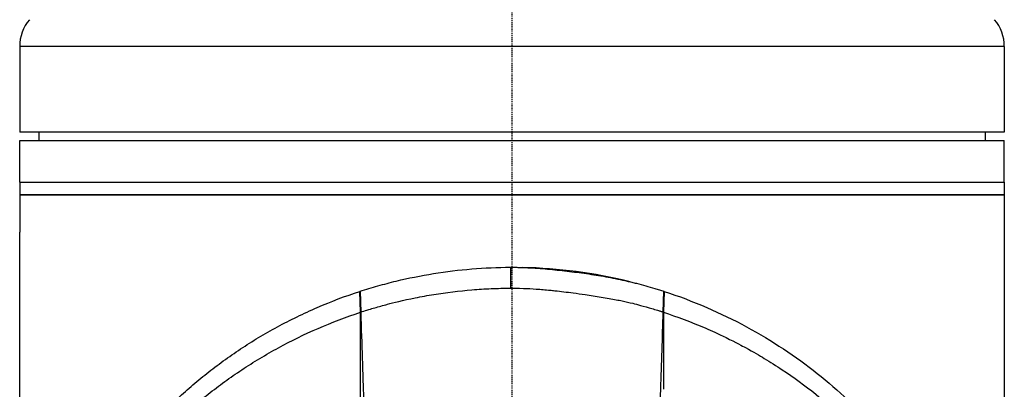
# Model space of a CAD drawing. Header units: millimetres. Extents: x 0 to 5219, y 0 to 2970.
# Tile 177 of 237: x 2734 to 2852, y 1595 to 1639. Entities that reach past the tile are written whole.
import ezdxf

# ---------------------------------------------------------------- set-up
doc = ezdxf.new("R2010")
doc.units = ezdxf.units.MM
doc.header["$LTSCALE"] = 0.2
doc.linetypes.add('CENTER2', pattern=[1.125, 0.75, -0.125, 0.125, -0.125])
doc.layers.add('02_Center Line', color=1, linetype='CENTER2')

# ---------------------------------------------------------------- blocks, each defined once
blk = doc.blocks.new('A$C04a8e599')
for p, q in [((59, 895.14), (-59, 895.14)), ((-59, 895.14), (-59, 884.9)), ((59, 895.14), (59, 884.9)), ((59, 884.9), (-59, 884.9)), ((-59, 883.9), (59, 883.9)), ((-59, 878.9), (-59, 883.9)), ((-56.7, 884.9), (-56.71, 883.9)), ((56.7, 884.9), (56.71, 883.9)), ((59, 878.9), (59, 883.9)), ((-59, 878.9), (59, 878.9)), ((-59, 878.9), (59, 878.9)), ((-59, 878.9), (-59, 877.4)), ((59, 878.9), (59, 877.4)), ((59, 877.4), (-59, 877.4)), ((-59, 877.4), (-59, 872.9)), ((-59, 877.4), (59, 877.4)), ((59, 877.4), (59, 872.9)), ((-59, 829.7), (-59, 872.9)), ((59, 872.9), (59, 809.7)), ((-0.18, 868.71), (-0.17, 866.22)), ((-18.21, 865.84), (-18.23, 865.83)), ((-18.15, 863.33), (-18.23, 865.83)), ((-18.21, 865.84), (-18.13, 863.35)), ((18.13, 863.35), (18.2, 865.84)), ((18.22, 865.83), (18.14, 863.33)), ((18.22, 865.83), (18.2, 865.84)), ((18.13, 863.35), (18.14, 863.33))]:
    blk.add_line(p, q)
for centre, radius, start, end in [((-54, 895.14), 5, 140, 180), ((54, 895.14), 5, 0, 40), ((0, 809.7), 59, 76.2705, 88.7519)]:
    blk.add_arc(centre, radius, start, end)
for points, knots in [([(-18.21, 865.84), (-17.86, 865.95), (-17.5, 866.07), (-17.15, 866.17), (-16.79, 866.28), (-16.43, 866.38), (-16.07, 866.48), (-15.71, 866.58), (-15.35, 866.68), (-14.98, 866.78), (-14.62, 866.88), (-14.25, 866.97), (-13.89, 867.06), (-12.42, 867.41), (-10.92, 867.71), (-9.41, 867.95), (-7.89, 868.2), (-6.36, 868.39), (-4.82, 868.51), (-3.28, 868.64), (-1.73, 868.71), (-0.18, 868.71)], [-1, -1, -1, -1, -0.9375, -0.9375, -0.9375, -0.875, -0.875, -0.875, -0.8125, -0.8125, -0.8125, -0.75, -0.75, -0.75, -0.5, -0.5, -0.5, -0.25, -0.25, -0.25, 0, 0, 0, 0]), ([(-0.18, 868.71), (0.02, 868.71), (0.22, 868.71), (0.42, 868.71), (0.61, 868.71), (0.81, 868.7), (1.01, 868.69), (1.4, 868.68), (1.8, 868.67), (2.19, 868.65), (2.98, 868.6), (3.76, 868.55), (4.55, 868.47), (5.33, 868.4), (6.11, 868.31), (6.89, 868.22), (7.67, 868.12), (8.44, 868.02), (9.22, 867.91), (9.99, 867.79), (10.76, 867.67), (11.52, 867.53), (12.29, 867.39), (13.05, 867.23), (13.8, 867.06), (13.99, 867.02), (14.17, 866.97), (14.36, 866.93), (14.55, 866.88), (14.73, 866.84), (14.92, 866.79), (15.29, 866.69), (15.66, 866.59), (16.02, 866.49), (16.39, 866.39), (16.76, 866.28), (17.12, 866.17), (17.3, 866.12), (17.48, 866.06), (17.66, 866.01), (17.84, 865.95), (18.02, 865.89), (18.2, 865.84)], [-1, -1, -1, -1, -0.96875, -0.96875, -0.96875, -0.9375, -0.9375, -0.9375, -0.875, -0.875, -0.875, -0.75, -0.75, -0.75, -0.625, -0.625, -0.625, -0.5, -0.5, -0.5, -0.375, -0.375, -0.375, -0.25, -0.25, -0.25, -0.21875, -0.21875, -0.21875, -0.1875, -0.1875, -0.1875, -0.125, -0.125, -0.125, -0.0625, -0.0625, -0.0625, -0.03125, -0.03125, -0.03125, 0, 0, 0, 0]), ([(-18.13, 863.35), (-17.88, 863.43), (-17.64, 863.51), (-17.11, 863.67), (-16.8, 863.76), (-16.15, 863.95), (-15.64, 864.09), (-15.03, 864.26), (-14.96, 864.28), (-14.24, 864.47), (-13.06, 864.76), (-10.87, 865.2), (-10.13, 865.34), (-7.87, 865.7), (-6.34, 865.89), (-4.03, 866.08), (-3.26, 866.12), (-1.72, 866.19), (-0.95, 866.21), (-0.17, 866.22)], [-1.925983, -1.925983, -1.925983, -1.925983, -1.875869, -1.875869, -1.820686, -1.820686, -1.653095, -1.653095, -1.624088, -1.624088, -1.164895, -1.164895, -0.929585, -0.929585, -0.463526, -0.463526, -0.231599, -0.231599, 0, 0, 0, 0]), ([(-0.17, 866.22), (0.17, 866.22), (0.74, 866.21), (1.88, 866.17), (2.4, 866.14), (2.91, 866.11)], [-0.3421384, -0.3421384, -0.3421384, -0.3421384, -0.1542602, -0.1542602, -0.0000058, -0.0000058, -0.0000058, -0.0000058]), ([(-49.17, 842.32), (-47.53, 844.79), (-45.67, 847.19), (-43.58, 849.49), (-43.06, 850.06), (-42.52, 850.63), (-41.96, 851.19), (-41.41, 851.75), (-40.84, 852.3), (-40.26, 852.84), (-39.97, 853.11), (-39.67, 853.38), (-39.37, 853.65), (-39.07, 853.92), (-38.77, 854.19), (-38.46, 854.45), (-38.16, 854.71), (-37.84, 854.97), (-37.53, 855.23), (-37.22, 855.49), (-36.9, 855.75), (-36.58, 856), (-35.93, 856.51), (-35.27, 857.01), (-34.6, 857.5), (-33.92, 857.99), (-33.23, 858.47), (-32.53, 858.93), (-31.82, 859.4), (-31.1, 859.86), (-30.37, 860.3), (-29.63, 860.74), (-28.88, 861.17), (-28.11, 861.58), (-26.58, 862.41), (-24.98, 863.19), (-23.33, 863.9), (-21.68, 864.61), (-19.98, 865.26), (-18.23, 865.83)], [-1, -1, -1, -1, -0.75, -0.75, -0.75, -0.6875, -0.6875, -0.6875, -0.625, -0.625, -0.625, -0.59375, -0.59375, -0.59375, -0.5625, -0.5625, -0.5625, -0.53125, -0.53125, -0.53125, -0.5, -0.5, -0.5, -0.4375, -0.4375, -0.4375, -0.375, -0.375, -0.375, -0.3125, -0.3125, -0.3125, -0.25, -0.25, -0.25, -0.125, -0.125, -0.125, 0, 0, 0, 0]), ([(2.91, 866.11), (3.46, 866.07), (4.01, 866.02), (4.75, 865.95), (4.93, 865.93), (5.86, 865.83), (6.61, 865.74), (7.8, 865.58), (8.28, 865.51), (9.41, 865.35), (10.06, 865.25), (11.02, 865.09), (11.34, 865.03), (11.93, 864.93), (12.21, 864.88), (12.73, 864.78), (12.97, 864.73), (13.64, 864.59), (14.06, 864.5), (14.76, 864.33), (15.09, 864.24), (15.83, 864.03), (16.32, 863.9), (16.97, 863.71), (17.22, 863.64), (17.57, 863.53), (17.72, 863.48), (17.9, 863.42), (18.01, 863.39), (18.13, 863.35)], [0, 0, 0, 0, 0.166671, 0.166671, 0.221871, 0.221871, 0.444489, 0.444489, 0.598255, 0.598255, 0.802929, 0.802929, 0.904924, 0.904924, 0.994423, 0.994423, 1.072733, 1.072733, 1.212093, 1.212093, 1.315259, 1.315259, 1.467472, 1.467472, 1.537706, 1.537706, 1.574978, 1.574978, 1.639288, 1.639288, 1.639288, 1.639288]), ([(18.22, 865.83), (19.98, 865.26), (21.68, 864.61), (23.33, 863.9), (24.98, 863.19), (26.57, 862.42), (28.11, 861.59), (31.18, 859.93), (34, 858.04), (36.57, 856.01), (39.15, 853.97), (41.48, 851.78), (43.58, 849.49), (45.67, 847.19), (47.53, 844.79), (49.17, 842.32)], [-1, -1, -1, -1, -0.875, -0.875, -0.875, -0.75, -0.75, -0.75, -0.5, -0.5, -0.5, -0.25, -0.25, -0.25, 0, 0, 0, 0]), ([(-48.93, 839.9), (-47.3, 842.36), (-45.45, 844.75), (-43.37, 847.04), (-42.85, 847.61), (-42.31, 848.18), (-41.76, 848.73), (-41.21, 849.29), (-40.64, 849.84), (-40.06, 850.38), (-39.77, 850.65), (-39.48, 850.92), (-39.18, 851.19), (-38.88, 851.45), (-38.58, 851.71), (-38.28, 851.98), (-37.97, 852.24), (-37.66, 852.5), (-37.35, 852.76), (-37.04, 853.02), (-36.72, 853.28), (-36.4, 853.53), (-35.76, 854.04), (-35.1, 854.53), (-34.43, 855.02), (-33.76, 855.5), (-33.08, 855.98), (-32.37, 856.44), (-31.67, 856.91), (-30.96, 857.36), (-30.22, 857.8), (-29.49, 858.24), (-28.74, 858.67), (-27.98, 859.08), (-26.46, 859.91), (-24.87, 860.69), (-23.23, 861.39), (-21.58, 862.1), (-19.89, 862.76), (-18.15, 863.33)], [0, 0, 0, 0, 0.25, 0.25, 0.25, 0.3125, 0.3125, 0.3125, 0.375, 0.375, 0.375, 0.40625, 0.40625, 0.40625, 0.4375, 0.4375, 0.4375, 0.46875, 0.46875, 0.46875, 0.5, 0.5, 0.5, 0.5625, 0.5625, 0.5625, 0.625, 0.625, 0.625, 0.6875, 0.6875, 0.6875, 0.75, 0.75, 0.75, 0.875, 0.875, 0.875, 1, 1, 1, 1]), ([(-18.14, 840.09), (-18.14, 841.01), (-18.14, 841.94), (-18.14, 842.88), (-18.14, 842.93), (-18.14, 842.98), (-18.14, 843.03), (-18.15, 843.93), (-18.15, 844.83), (-18.15, 845.73), (-18.15, 845.82), (-18.15, 845.92), (-18.15, 846.01), (-18.15, 846.89), (-18.15, 847.76), (-18.15, 848.64), (-18.15, 848.76), (-18.15, 848.89), (-18.15, 849.02), (-18.15, 849.88), (-18.15, 850.74), (-18.15, 851.6), (-18.15, 851.74), (-18.15, 851.89), (-18.15, 852.04), (-18.15, 852.89), (-18.15, 853.74), (-18.15, 854.6), (-18.15, 854.63), (-18.15, 854.67), (-18.15, 854.7), (-18.15, 855.68), (-18.15, 856.65), (-18.15, 857.62), (-18.15, 859.53), (-18.15, 861.44), (-18.15, 863.33)], [0, 0, 0, 0, 0.1206948, 0.1206948, 0.1206948, 0.1274688, 0.1274688, 0.1274688, 0.2438816, 0.2438816, 0.2438816, 0.256112, 0.256112, 0.256112, 0.3692231, 0.3692231, 0.3692231, 0.3854414, 0.3854414, 0.3854414, 0.4964218, 0.4964218, 0.4964218, 0.5152549, 0.5152549, 0.5152549, 0.6251524, 0.6251524, 0.6251524, 0.6298026, 0.6298026, 0.6298026, 0.7550606, 0.7550606, 0.7550606, 1, 1, 1, 1]), ([(-18.13, 863.35), (-18.07, 861.39), (-18, 859.52), (-17.94, 857.74), (-17.91, 856.53), (-17.87, 855.35), (-17.83, 854.2), (-17.81, 853.5), (-17.79, 852.82), (-17.77, 852.15), (-17.71, 850.21), (-17.66, 848.35), (-17.61, 846.56), (-17.59, 845.65), (-17.57, 844.72), (-17.54, 843.78), (-17.53, 843.32), (-17.52, 842.86), (-17.5, 842.39), (-17.49, 841.93), (-17.47, 841.57), (-17.47, 841.28), (-17.46, 841.18), (-17.46, 841.08), (-17.46, 841)], [0, 0, 0, 0, 0.25, 0.25, 0.25, 0.4058701, 0.4058701, 0.4058701, 0.5, 0.5, 0.5, 0.75, 0.75, 0.75, 0.875, 0.875, 0.875, 0.9375, 0.9375, 0.9375, 0.9829974, 0.9829974, 0.9829974, 0.9999998, 0.9999998, 0.9999998, 0.9999998]), ([(17.83, 854.13), (17.88, 855.66), (17.93, 857.19), (18.03, 860.27), (18.08, 861.81), (18.13, 863.35)], [0.0000004, 0.0000004, 0.0000004, 0.0000004, 0.4665484, 0.4665484, 0.9319989, 0.9319989, 0.9319989, 0.9319989]), ([(18.14, 863.33), (19.75, 862.81), (21.45, 862.17), (23.23, 861.41), (23.85, 861.14), (24.67, 860.77), (25.65, 860.3), (26.87, 859.7), (27.63, 859.29), (27.98, 859.1), (28.95, 858.57), (29.69, 858.13), (30.22, 857.81), (30.95, 857.37), (31.67, 856.92), (32.37, 856.45), (33.78, 855.52), (35.12, 854.55), (36.4, 853.53), (36.44, 853.5), (36.45, 853.49), (36.47, 853.47), (37.27, 852.84), (38.51, 851.83), (40.06, 850.38), (41.57, 848.98), (42.63, 847.84), (43.36, 847.04), (43.4, 847), (43.46, 846.93), (43.51, 846.87), (45.41, 844.78), (47.23, 842.45), (48.93, 839.9)], [-1, -1, -1, -1, -0.875, -0.875, -0.875, -0.8125, -0.8125, -0.8125, -0.75, -0.75, -0.75, -0.6875, -0.6875, -0.6875, -0.625, -0.625, -0.625, -0.5000062, -0.5000062, -0.5000062, -0.4961503, -0.4961503, -0.4961503, -0.375, -0.375, -0.375, -0.2500563, -0.2500563, -0.2500563, -0.243637, -0.243637, -0.243637, 0, 0, 0, 0]), ([(17.49, 842.08), (17.52, 843.07), (17.55, 844.06), (17.6, 846.03), (17.62, 847.02), (17.71, 850.05), (17.77, 852.09), (17.83, 854.13)], [0.000002, 0.000002, 0.000002, 0.000002, 0.303764, 0.303764, 0.607969, 0.607969, 1.235162, 1.235162, 1.235162, 1.235162])]:
    blk.add_open_spline(points, degree=3, knots=knots)
for points in [[(-18.15, 863.33), (-18.14, 863.34), (-18.14, 863.34), (-18.13, 863.35)], [(18.14, 863.33), (18.14, 860.25), (18.14, 857.17), (18.14, 854.1)]]:
    blk.add_open_spline(points, degree=3)
at = {"layer": '02_Center Line'}
blk.add_line((0, 1565), (0, -20), dxfattribs=at)

msp = doc.modelspace()

# ---------------------------------------------------------------- block references
msp.add_blockref('A$C04a8e599', (2793.105, 740.896))

doc.saveas('drawing.dxf')
